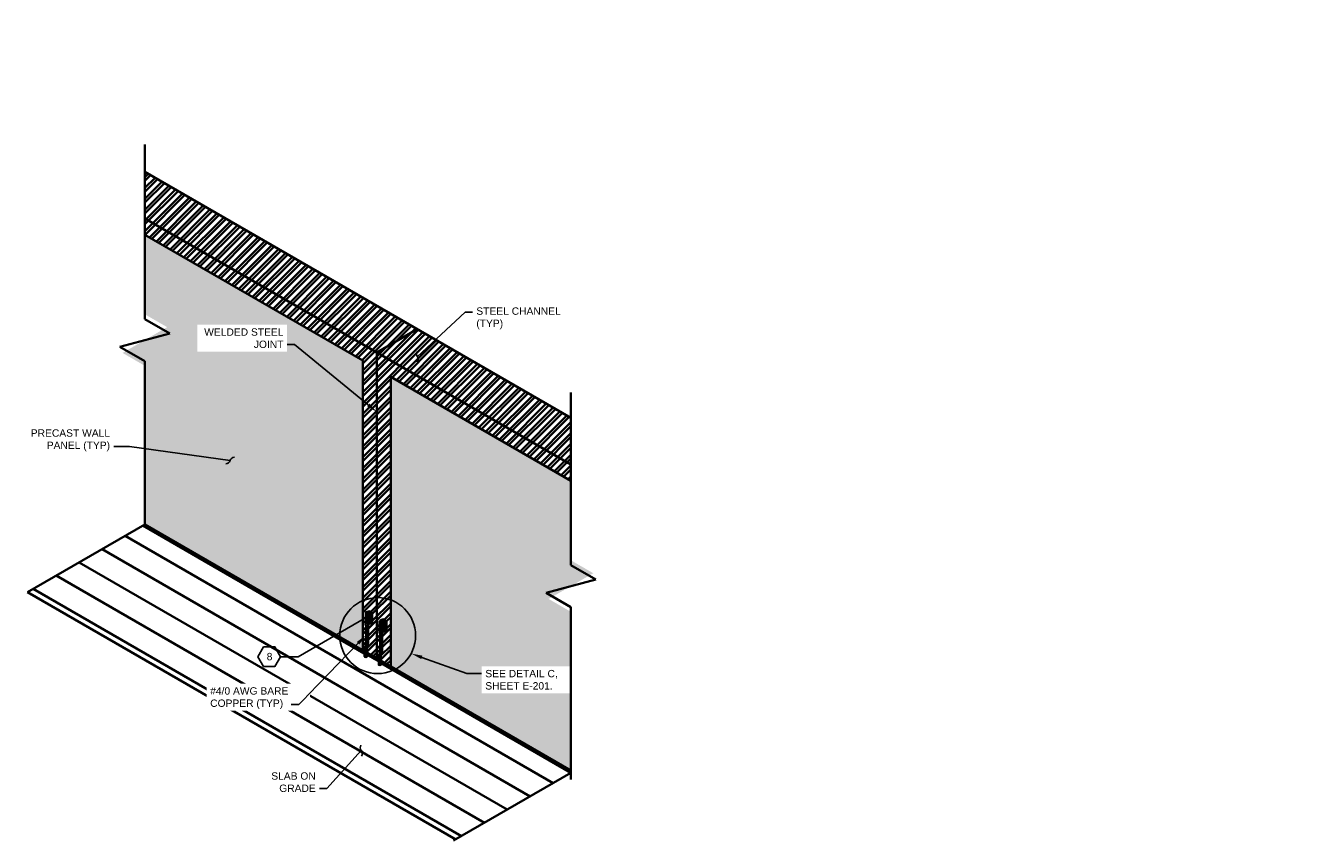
# Model space of a CAD drawing. Header units: inches. Extents: x 0 to 21849, y -2776 to 20143.
# Tile 14 of 47: x 1522 to 3594, y 1050 to 2382. Entities that reach past the tile are written whole.
import ezdxf
from ezdxf import colors
from ezdxf.entities.mleader import LeaderData, LeaderLine
from ezdxf.math import Vec2, Vec3

# ---------------------------------------------------------------- set-up
doc = ezdxf.new("R2010")
doc.units = ezdxf.units.IN
doc.header["$MEASUREMENT"] = 0
doc.linetypes.add('DASHED2', pattern=[0.375, 0.25, -0.125])
for name, color, linetype, lineweight in [('E-ANNO-TEXT', 7, 'Continuous', 25), ('E-DETL-GRPH', 7, 'Continuous', 35), ('E-ISO-LPS', 7, 'DASHED2', 30)]:
    doc.layers.add(name, color=color, linetype=linetype, lineweight=lineweight)
doc.styles.get("Standard").update_dxf_attribs({"font": 'arial.ttf'})
doc.dimstyles.new('Annotative', dxfattribs={"dimscale": 0, "dimtxt": 0.18, "dimasz": 0.18, "dimexe": 0.18, "dimexo": 0.0625, "dimgap": 0.09, "dimtad": 0, "dimtih": 1, "dimtoh": 1, "dimdec": 4, "dimzin": 0, "dimdsep": 46, "dimtxsty": 'Standard', "dimcen": 0.09, "dimadec": 0, "dimazin": 0, "dimtfac": 1, "dimtdec": 4, "dimtofl": 0, "dimtmove": 0, "dimatfit": 3, "dimfxl": 1, "dimtolj": 1, "dimtzin": 0, "dimarcsym": 0})
pattern_1 = [(0, (-955.9377, -3196.91905), (0.6875, 0.6875), [0.6875, -0.6875]), (90, (-955.2502, -3196.91905), (-0.6875, 0.6875), [0.6875, -0.6875])]

# ---------------------------------------------------------------- blocks, each defined once
blk = doc.blocks.new('_Integral')
at = {"color": 0, "linetype": 'ByBlock', "lineweight": -2}
for centre, start, end in [((0.44, -0.09), 102, 168), ((-0.44, 0.09), 282, 348)]:
    blk.add_arc(centre, 0.454, start, end, dxfattribs=at)

msp = doc.modelspace()

# ---------------------------------------------------------------- hatches: boundary and pattern name
at = {"layer": 'E-ANNO-TEXT'}
h = msp.add_hatch(color=0, dxfattribs=at)
h.dxf.hatch_style = 1
edge = h.paths.add_edge_path()
edge.add_ellipse((2083.2, 1422.6), major_axis=(-6.23, -0.37), ratio=0.397311, start_angle=360, end_angle=453.7748, ccw=False)
edge.add_line((2077, 1422.2), (2077, 1406.6))
edge.add_ellipse((2083.2, 1406.8), major_axis=(-6.23, -0.37), ratio=0.397311, start_angle=292.3688, end_angle=356.7376, ccw=False)
edge.add_line((2080.7, 1409), (2080.6, 1408.9))
edge.add_line((2080.6, 1408.9), (2083.8, 1410.1))
edge.add_line((2083.8, 1410.1), (2083.8, 1420.1))
edge = h.paths.add_edge_path()
edge.add_line((2085.8, 1408.4), (2083.8, 1410.1))
edge.add_line((2083.8, 1410.1), (2080.6, 1408.9))
edge.add_line((2080.6, 1408.9), (2080.7, 1409))
edge.add_ellipse((2083.2, 1406.8), major_axis=(-6.23, -0.37), ratio=0.397311, start_angle=292.3688, end_angle=356.7376)
edge.add_ellipse((2083.2, 1406.8), major_axis=(-6.23, -0.37), ratio=0.397311, start_angle=356.7376, end_angle=472.3688)
edge.add_line((2085.7, 1404.7), (2085.8, 1404.6))
edge.add_line((2085.8, 1404.6), (2085.8, 1408.4))
h.paths.add_polyline_path([(2085.8, 1408.4), (2085.8, 1404.6), (2088.9, 1405.8)])
h.paths.add_polyline_path([(2088.9, 1421.6), (2085.8, 1420.4), (2085.8, 1408.4), (2088.9, 1405.8)])
h.paths.add_polyline_path([(2083.8, 1425.9), (2080.6, 1424.7), (2085.8, 1420.4), (2088.9, 1421.6)])
h = msp.add_hatch(color=0, dxfattribs=at)
h.dxf.hatch_style = 1
edge = h.paths.add_edge_path()
edge.add_ellipse((2083.2, 1422.6), major_axis=(-6.23, -0.37), ratio=0.397311, start_angle=292.7892, end_angle=360)
edge.add_ellipse((2083.2, 1422.6), major_axis=(-6.23, -0.37), ratio=0.397311, start_angle=360, end_angle=453.7748)
edge.add_line((2083.8, 1420.1), (2083.8, 1410.1))
edge.add_line((2083.8, 1410.1), (2085.8, 1408.4))
edge.add_line((2085.8, 1408.4), (2085.8, 1420.4))
edge.add_line((2085.8, 1420.4), (2080.6, 1424.7))
h = msp.add_hatch(color=0, dxfattribs=at)
h.dxf.hatch_style = 1
edge = h.paths.add_edge_path()
edge.add_ellipse((2106.1, 1409.4), major_axis=(-6.23, -0.37), ratio=0.397311, start_angle=360, end_angle=453.7748, ccw=False)
edge.add_line((2099.8, 1409), (2099.8, 1393.4))
edge.add_ellipse((2106.1, 1393.6), major_axis=(-6.23, -0.37), ratio=0.397311, start_angle=292.3688, end_angle=356.7376, ccw=False)
edge.add_line((2103.6, 1395.7), (2103.5, 1395.7))
edge.add_line((2103.5, 1395.7), (2106.7, 1396.9))
edge.add_line((2106.7, 1396.9), (2106.6, 1406.9))
edge = h.paths.add_edge_path()
edge.add_line((2108.7, 1395.2), (2106.7, 1396.9))
edge.add_line((2106.7, 1396.9), (2103.5, 1395.7))
edge.add_line((2103.5, 1395.7), (2103.6, 1395.7))
edge.add_ellipse((2106.1, 1393.6), major_axis=(-6.23, -0.37), ratio=0.397311, start_angle=292.3688, end_angle=356.7376)
edge.add_ellipse((2106.1, 1393.6), major_axis=(-6.23, -0.37), ratio=0.397311, start_angle=356.7376, end_angle=472.3688)
edge.add_line((2108.6, 1391.4), (2108.7, 1391.4))
edge.add_line((2108.7, 1391.4), (2108.7, 1395.2))
h.paths.add_polyline_path([(2108.7, 1395.2), (2108.7, 1391.4), (2111.8, 1392.6)])
h.paths.add_polyline_path([(2111.8, 1408.4), (2108.7, 1407.2), (2108.7, 1395.2), (2111.8, 1392.6)])
h.paths.add_polyline_path([(2106.7, 1412.7), (2103.5, 1411.5), (2108.7, 1407.2), (2111.8, 1408.4)])
h = msp.add_hatch(color=0, dxfattribs=at)
h.dxf.hatch_style = 1
edge = h.paths.add_edge_path()
edge.add_ellipse((2106.1, 1409.4), major_axis=(-6.23, -0.37), ratio=0.397311, start_angle=292.7892, end_angle=360)
edge.add_ellipse((2106.1, 1409.4), major_axis=(-6.23, -0.37), ratio=0.397311, start_angle=360, end_angle=453.7748)
edge.add_line((2106.6, 1406.9), (2106.7, 1396.9))
edge.add_line((2106.7, 1396.9), (2108.7, 1395.2))
edge.add_line((2108.7, 1395.2), (2108.7, 1407.2))
edge.add_line((2108.7, 1407.2), (2103.5, 1411.5))
h = msp.add_hatch(dxfattribs=at)
h.set_pattern_fill('ANSI31', color=0, scale=7)
h.set_pattern_definition([(45, (-955.9377, -3196.91905), (-0.61871843, 0.61871843), [])])
edge = h.paths.add_edge_path()
edge.add_line((2082.1, 1401.9), (2081.3, 1401.6))
edge.add_line((2081.3, 1401.6), (2081.3, 1401.6))
edge.add_ellipse((2080.1, 1402.7), major_axis=(-3.12, -0.19), ratio=0.397311, start_angle=396.7942, end_angle=472.3688, ccw=False)
edge.add_line((2077.6, 1401.8), (2077.6, 1370.5))
edge.add_spline(control_points=[(2077.6, 1370.5), (2077.5, 1368.3), (2074.8, 1366.9), (2075.3, 1364.5)], knot_values=[0, 0, 0, 0, 6.40769, 6.40769, 6.40769, 6.40769], degree=3, periodic=0)
edge.add_line((2075.3, 1364.5), (2075.3, 1350.9))
edge.add_ellipse((2077.6, 1350.9), major_axis=(-2.26, 0), ratio=0.522678, start_angle=180.0128, end_angle=360, ccw=False)
edge.add_line((2079.8, 1351), (2079.8, 1364.5))
edge.add_spline(control_points=[(2079.8, 1364.5), (2079.8, 1367.6), (2082.3, 1368.5), (2082.1, 1373.6)], knot_values=[0, 0, 0, 0, 9.356195, 9.356195, 9.356195, 9.356195], degree=3, periodic=0)
edge.add_line((2082.1, 1373.6), (2082.1, 1401.9))
h = msp.add_hatch(color=0, dxfattribs=at)
h.dxf.hatch_style = 1
edge = h.paths.add_edge_path()
edge.add_line((2080.3, 1408.3), (2078.8, 1407.7))
edge.add_line((2078.8, 1407.7), (2078.8, 1407.7))
edge.add_ellipse((2080.1, 1406.6), major_axis=(-3.12, -0.19), ratio=0.397311, start_angle=292.3688, end_angle=360)
edge.add_ellipse((2080.1, 1406.6), major_axis=(-3.12, -0.19), ratio=0.397311, start_angle=360, end_angle=472.3688)
edge.add_line((2081.3, 1405.5), (2082.9, 1406.1))
edge.add_line((2082.9, 1406.1), (2080.3, 1408.3))
edge = h.paths.add_edge_path()
edge.add_line((2080.3, 1404.3), (2078.8, 1403.7))
edge.add_line((2078.8, 1403.7), (2078.8, 1403.8))
edge.add_ellipse((2080.1, 1402.7), major_axis=(-3.12, -0.19), ratio=0.397311, start_angle=292.3688, end_angle=356.4275)
edge.add_ellipse((2080.1, 1402.7), major_axis=(-3.12, -0.19), ratio=0.397311, start_angle=356.4275, end_angle=472.3688)
edge.add_line((2081.3, 1401.6), (2081.3, 1401.6))
edge.add_line((2081.3, 1401.6), (2082.9, 1402.2))
edge.add_line((2082.9, 1402.2), (2080.3, 1404.3))
edge = h.paths.add_edge_path()
edge.add_line((2082.9, 1406.1), (2081.3, 1405.5))
edge.add_ellipse((2080.1, 1406.6), major_axis=(-3.12, -0.19), ratio=0.397311, start_angle=360, end_angle=472.3688, ccw=False)
edge.add_line((2077, 1406.4), (2076.9, 1402.6))
edge.add_ellipse((2080.1, 1402.7), major_axis=(-3.12, -0.19), ratio=0.397311, start_angle=292.3688, end_angle=356.4275, ccw=False)
edge.add_line((2078.8, 1403.8), (2078.8, 1403.7))
edge.add_line((2078.8, 1403.7), (2080.3, 1404.3))
edge.add_line((2080.3, 1404.3), (2082.9, 1402.2))
edge.add_line((2082.9, 1402.2), (2082.9, 1406.1))
h = msp.add_hatch(dxfattribs=at)
h.set_pattern_fill('ANSI31', color=0, scale=7)
h.set_pattern_definition([(45, (-933.0583, -3210.1285), (-0.61871843, 0.61871843), [])])
edge = h.paths.add_edge_path()
edge.add_line((2105, 1388.7), (2104.2, 1388.4))
edge.add_line((2104.2, 1388.4), (2104.2, 1388.4))
edge.add_ellipse((2102.9, 1389.5), major_axis=(-3.12, -0.19), ratio=0.397311, start_angle=396.7942, end_angle=472.3688, ccw=False)
edge.add_line((2100.5, 1388.6), (2100.5, 1357.3))
edge.add_spline(control_points=[(2100.5, 1357.3), (2100.4, 1355.1), (2097.6, 1353.7), (2098.2, 1351.3)], knot_values=[0, 0, 0, 0, 6.40769, 6.40769, 6.40769, 6.40769], degree=3, periodic=0)
edge.add_line((2098.2, 1351.3), (2098.2, 1337.7))
edge.add_ellipse((2100.4, 1337.7), major_axis=(-2.26, 0), ratio=0.522678, start_angle=180.0128, end_angle=360, ccw=False)
edge.add_line((2102.7, 1337.8), (2102.7, 1351.3))
edge.add_spline(control_points=[(2102.7, 1351.3), (2102.7, 1354.4), (2105.2, 1355.3), (2105, 1360.3)], knot_values=[0, 0, 0, 0, 9.356195, 9.356195, 9.356195, 9.356195], degree=3, periodic=0)
edge.add_line((2105, 1360.3), (2105, 1388.7))
h = msp.add_hatch(color=0, dxfattribs=at)
h.dxf.hatch_style = 1
edge = h.paths.add_edge_path()
edge.add_line((2103.2, 1395.1), (2101.7, 1394.5))
edge.add_line((2101.7, 1394.5), (2101.7, 1394.5))
edge.add_ellipse((2103, 1393.4), major_axis=(-3.12, -0.19), ratio=0.397311, start_angle=292.3688, end_angle=360)
edge.add_ellipse((2103, 1393.4), major_axis=(-3.12, -0.19), ratio=0.397311, start_angle=360, end_angle=472.3688)
edge.add_line((2104.2, 1392.3), (2105.8, 1392.9))
edge.add_line((2105.8, 1392.9), (2103.2, 1395.1))
edge = h.paths.add_edge_path()
edge.add_line((2103.2, 1391.1), (2101.7, 1390.5))
edge.add_line((2101.7, 1390.5), (2101.7, 1390.5))
edge.add_ellipse((2102.9, 1389.5), major_axis=(-3.12, -0.19), ratio=0.397311, start_angle=292.3688, end_angle=356.4275)
edge.add_ellipse((2102.9, 1389.5), major_axis=(-3.12, -0.19), ratio=0.397311, start_angle=356.4275, end_angle=472.3688)
edge.add_line((2104.2, 1388.4), (2104.2, 1388.4))
edge.add_line((2104.2, 1388.4), (2105.8, 1389))
edge.add_line((2105.8, 1389), (2103.2, 1391.1))
edge = h.paths.add_edge_path()
edge.add_line((2105.8, 1392.9), (2104.2, 1392.3))
edge.add_ellipse((2103, 1393.4), major_axis=(-3.12, -0.19), ratio=0.397311, start_angle=360, end_angle=472.3688, ccw=False)
edge.add_line((2099.8, 1393.2), (2099.8, 1389.4))
edge.add_ellipse((2102.9, 1389.5), major_axis=(-3.12, -0.19), ratio=0.397311, start_angle=292.3688, end_angle=356.4275, ccw=False)
edge.add_line((2101.7, 1390.5), (2101.7, 1390.5))
edge.add_line((2101.7, 1390.5), (2103.2, 1391.1))
edge.add_line((2103.2, 1391.1), (2105.8, 1389))
edge.add_line((2105.8, 1389), (2105.8, 1392.9))
h = msp.add_hatch(dxfattribs=at)
h.set_pattern_fill('ANSI31', color=9, scale=1.5)
h.set_pattern_definition([(45, (-955.93773, -3196.91905), (-0.1325825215, 0.1325825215), [])])
edge = h.paths.add_edge_path()
edge.add_ellipse((2077.6, 1350.9), major_axis=(-2.26, 0), ratio=0.522678, start_angle=180.0128, end_angle=360)
edge.add_ellipse((2077.6, 1350.9), major_axis=(-2.26, 0), ratio=0.522678, start_angle=0, end_angle=180)
edge.add_line((2079.8, 1350.9), (2079.8, 1350.9))
edge = h.paths.add_edge_path()
edge.add_ellipse((2100.4, 1337.7), major_axis=(-2.26, 0), ratio=0.522678, start_angle=180.0128, end_angle=360)
edge.add_ellipse((2100.4, 1337.7), major_axis=(-2.26, 0), ratio=0.522678, start_angle=0, end_angle=180)
edge.add_line((2102.7, 1337.7), (2102.7, 1337.7))
h = msp.add_hatch(dxfattribs=at)
h.set_pattern_fill('ZIGZAG', color=9, scale=5.5)
h.set_pattern_definition(pattern_1)
h.paths.add_polyline_path([(2079.8, 1357.3), (2079.8, 1353.3), (2098.2, 1342.7), (2098.2, 1346.7)])
h = msp.add_hatch(dxfattribs=at)
h.set_pattern_fill('ZIGZAG', color=9, scale=5.5)
h.set_pattern_definition(pattern_1)
h.paths.add_polyline_path([(2102.7, 1344.1), (2102.7, 1340.1), (2118.5, 1331), (2118.5, 1335)])
h = msp.add_hatch(dxfattribs=at)
h.set_pattern_fill('ZIGZAG', color=9, scale=5.5)
h.set_pattern_definition(pattern_1)
h.paths.add_polyline_path([(2210.3, 1278), (2210.3, 1282), (2118.5, 1335), (2118.5, 1331)])
at = {"layer": 'E-DETL-GRPH'}
h = msp.add_hatch(dxfattribs=at)
h.set_pattern_fill('AR-CONC', color=9, scale=20, angle=166)
h.set_pattern_definition([(216, (1194.01, 681.23), (-136.1547, 46.8818), [15, -165]), (161, (1194.01, 681.23), (-9.4684, -152.6832), [12, -132]), (266.4514, (1182.66, 685.14), (-145.623, -105.8013), [12.748, -140.2284]), (212.1842, (1184.33, 642.42), (-199.0994, 83.7583), [22.5, -247.5]), (262.6356, (1167.74, 649.4), (-228.512, -143.8136), [19.122, -210.343]), (157.1842, (1184.33, 642.42), (-228.512, -143.8136), [18, -198]), (187, (1167.35, 656.96), (-96.3548, 107.0129), [15, -165]), (132, (1167.35, 656.96), (-82.3035, -128.9493), [12, -132]), (237.4514, (1159.32, 665.88), (-178.6583, -21.9365), [12.748, -140.2284]), (203.5, (1194.01, 681.23), (-18.4666, -64.01275), [0, -130.4, 0, -134, 0, -132.5]), (173.5, (1194.01, 681.23), (-70.1344, -63.81074), [0, -76.4, 0, -127.4, 0, -50.5]), (133.5, (1237.286, 670.44), (-102.50182, 30.20565), [0, -50, 0, -156, 0, -207]), (123.5, (1256.69, 665.6), (-118.0161, 8.7908), [0, -65, 0, -103.6, 0, -147])])
h.paths.add_polyline_path([(1716.9, 2039.7), (1716.9, 1909.9), (1753.3, 1888.9), (1680.5, 1846.8), (1716.9, 1825.8), (1716.9, 1566.9), (2072.7, 1361.5), (2072.7, 1834.3)])
h.paths.add_polyline_path([(2412.7, 1508.1), (2412.7, 1638), (2118.5, 1807.9), (2118.5, 1335), (2412.7, 1165.1), (2412.7, 1424), (2376.3, 1445.1), (2449.2, 1487.1)])
h.paths.add_polyline_path([(7731, 5182.5), (7776.6, 5156.2), (7776.6, 4878), (8102.6, 4689.7), (8102.6, 5162.5), (7776.6, 5350.8), (7776.6, 5261.4), (7822.1, 5235.1)])
h.paths.add_polyline_path([(8148.4, 5136.1), (8148.4, 4663.3), (8408.9, 4512.9), (8408.9, 4791.1), (8363.3, 4817.4), (8454.4, 4870), (8408.9, 4896.3), (8408.9, 4985.7)])
h = msp.add_hatch(dxfattribs=at)
h.set_pattern_fill('STEEL', color=9, scale=100)
h.set_pattern_definition([(45, (-955.938, -3196.919), (-8.838835, 8.838835), []), (45, (-955.938, -3190.669), (-8.838835, 8.838835), [])])
edge = h.paths.add_edge_path()
edge.add_spline(control_points=[(2075.3, 1364.5), (2074.8, 1366.9), (2077.5, 1368.3), (2077.6, 1370.5)], knot_values=[0, 0, 0, 0, 6.40769, 6.40769, 6.40769, 6.40769], degree=3, periodic=0)
edge.add_line((2077.6, 1370.5), (2077.6, 1401.8))
edge.add_ellipse((2080.1, 1402.7), major_axis=(-3.12, -0.19), ratio=0.397311, start_angle=0, end_angle=36.7942, ccw=False)
edge.add_line((2076.9, 1402.2), (2077, 1406.4))
edge.add_ellipse((2083.2, 1406.8), major_axis=(-6.23, -0.37), ratio=0.397311, start_angle=0, end_angle=0.5141, ccw=False)
edge.add_ellipse((2080.1, 1406.6), major_axis=(-3.12, -0.19), ratio=0.397311, start_angle=292.3688, end_angle=357.3003)
edge.add_line((2077, 1406.5), (2077, 1422.7))
edge.add_ellipse((2083.2, 1422.6), major_axis=(-6.23, -0.37), ratio=0.397311, start_angle=292.3688, end_angle=360, ccw=False)
edge.add_line((2080.5, 1424.7), (2083.8, 1425.9))
edge.add_line((2083.8, 1425.9), (2088.9, 1421.6))
edge.add_line((2088.9, 1421.6), (2088.9, 1405.8))
edge.add_line((2088.9, 1405.8), (2085.8, 1404.6))
edge.add_line((2085.8, 1404.6), (2085.7, 1404.7))
edge.add_ellipse((2083.2, 1406.8), major_axis=(-6.23, -0.37), ratio=0.397311, start_angle=85.9883, end_angle=112.3688, ccw=False)
edge.add_line((2082.9, 1404.3), (2082.9, 1402.2))
edge.add_line((2082.9, 1402.2), (2082.1, 1401.9))
edge.add_line((2082.1, 1401.9), (2082.1, 1373.6))
edge.add_spline(control_points=[(2082.1, 1373.6), (2082.3, 1368.5), (2079.8, 1367.6), (2079.8, 1364.5)], knot_values=[0, 0, 0, 0, 9.356195, 9.356195, 9.356195, 9.356195], degree=3, periodic=0)
edge.add_line((2079.8, 1364.5), (2079.8, 1357.3))
edge.add_line((2079.8, 1357.3), (2095.6, 1348.2))
edge.add_line((2095.6, 1348.2), (2095.6, 1847.5))
edge.add_line((2095.6, 1847.5), (2072.7, 1860.7))
edge.add_line((2072.7, 1860.7), (2072.7, 1361.5))
edge.add_line((2072.7, 1361.5), (2075.3, 1360))
edge.add_line((2075.3, 1360), (2075.3, 1364.5))
edge = h.paths.add_edge_path()
edge.add_spline(control_points=[(2098.2, 1351.3), (2097.6, 1353.7), (2100.4, 1355.1), (2100.5, 1357.3)], knot_values=[0, 0, 0, 0, 6.40769, 6.40769, 6.40769, 6.40769], degree=3, periodic=0)
edge.add_line((2100.5, 1357.3), (2100.5, 1388.6))
edge.add_ellipse((2102.9, 1389.5), major_axis=(-3.12, -0.19), ratio=0.397311, start_angle=0, end_angle=36.7942, ccw=False)
edge.add_line((2099.8, 1389), (2099.8, 1393.2))
edge.add_ellipse((2106.1, 1393.6), major_axis=(-6.23, -0.37), ratio=0.397311, start_angle=0, end_angle=0.5141, ccw=False)
edge.add_ellipse((2103, 1393.4), major_axis=(-3.12, -0.19), ratio=0.397311, start_angle=292.3688, end_angle=357.3003)
edge.add_line((2099.8, 1393.3), (2099.8, 1409.5))
edge.add_ellipse((2106.1, 1409.4), major_axis=(-6.23, -0.37), ratio=0.397311, start_angle=292.3688, end_angle=360, ccw=False)
edge.add_line((2103.4, 1411.5), (2106.7, 1412.7))
edge.add_line((2106.7, 1412.7), (2111.8, 1408.4))
edge.add_line((2111.8, 1408.4), (2111.8, 1392.6))
edge.add_line((2111.8, 1392.6), (2108.7, 1391.4))
edge.add_line((2108.7, 1391.4), (2108.6, 1391.4))
edge.add_ellipse((2106.1, 1393.6), major_axis=(-6.23, -0.37), ratio=0.397311, start_angle=85.9883, end_angle=112.3688, ccw=False)
edge.add_line((2105.8, 1391.1), (2105.8, 1389))
edge.add_line((2105.8, 1389), (2105, 1388.7))
edge.add_line((2105, 1388.7), (2105, 1360.3))
edge.add_spline(control_points=[(2105, 1360.3), (2105.2, 1355.3), (2102.7, 1354.4), (2102.7, 1351.3)], knot_values=[0, 0, 0, 0, 9.356195, 9.356195, 9.356195, 9.356195], degree=3, periodic=0)
edge.add_line((2102.7, 1351.3), (2102.7, 1344.1))
edge.add_line((2102.7, 1344.1), (2118.5, 1335))
edge.add_line((2118.5, 1335), (2118.5, 1834.3))
edge.add_line((2118.5, 1834.3), (2095.6, 1847.5))
edge.add_line((2095.6, 1847.5), (2095.6, 1348.2))
edge.add_line((2095.6, 1348.2), (2098.2, 1346.7))
edge.add_line((2098.2, 1346.7), (2098.2, 1351.3))
h.paths.add_polyline_path([(2161.7, 1885.7), (2138.8, 1898.9), (2072.7, 1860.7), (2095.6, 1847.5)])
h.paths.add_polyline_path([(2184.6, 1872.5), (2161.7, 1885.7), (2095.6, 1847.5), (2118.5, 1834.3)])
h.paths.add_polyline_path([(2184.6, 1872.5), (2118.5, 1834.3), (2412.7, 1664.4), (2412.7, 1740.7)])
h.paths.add_polyline_path([(2118.5, 1834.3), (2118.5, 1807.9), (2412.7, 1638), (2412.7, 1664.4)])
h.paths.add_polyline_path([(1716.8, 2066.2), (1716.9, 2039.7), (2072.7, 1834.3), (2072.7, 1860.7)])
h.paths.add_polyline_path([(1716.9, 2142.5), (1716.9, 2111.5), (1716.8, 2066.2), (2072.7, 1860.7), (2138.8, 1898.9)])
h = msp.add_hatch(dxfattribs=at)
h.set_pattern_fill('ANSI31', color=9, scale=300, angle=105)
h.set_pattern_definition([(150, (-1487.024, -84.9), (-18.75, -32.47595), [])])
edge = h.paths.add_edge_path()
edge.add_ellipse((2100.4, 1337.7), major_axis=(-2.26, 0), ratio=0.522678, start_angle=0, end_angle=180, ccw=False)
edge.add_line((2098.2, 1337.7), (2098.2, 1342.7))
edge.add_line((2098.2, 1342.7), (2079.8, 1353.3))
edge.add_line((2079.8, 1353.3), (2079.8, 1350.9))
edge.add_ellipse((2077.6, 1350.9), major_axis=(-2.26, 0), ratio=0.522678, start_angle=0, end_angle=180, ccw=False)
edge.add_line((2075.3, 1350.9), (2075.3, 1355.9))
edge.add_line((2075.3, 1355.9), (1713.4, 1564.8))
edge.add_line((1713.4, 1564.8), (1525.3, 1456.2))
edge.add_line((1525.3, 1456.2), (2224.6, 1052.5))
edge.add_line((2224.6, 1052.5), (2412.7, 1161.1))
edge.add_line((2412.7, 1161.1), (2102.7, 1340.1))
edge.add_line((2102.7, 1340.1), (2102.7, 1337.7))
h = msp.add_hatch(dxfattribs=at)
h.set_pattern_fill('ZIGZAG', color=9, scale=5.5)
h.set_pattern_definition(pattern_1)
h.paths.add_polyline_path([(1864.5, 1481.7), (1864.5, 1477.6), (2075.3, 1355.9), (2075.3, 1360)])
h.paths.add_polyline_path([(1716.9, 1566.9), (1713.4, 1564.8), (1864.5, 1477.6), (1864.5, 1481.7)])
h = msp.add_hatch(dxfattribs=at)
h.set_pattern_fill('ZIGZAG', color=9, scale=5.5)
h.set_pattern_definition(pattern_1)
h.paths.add_polyline_path([(2102.7, 1344.1), (2102.7, 1340.1), (2412.7, 1161.1), (2412.7, 1165.1)])
at = {"layer": 'E-ISO-LPS', "linetype": 'Continuous'}
h = msp.add_hatch(dxfattribs=at)
h.set_pattern_fill('AR-CONC', color=0, scale=6)
h.set_pattern_definition([(50, (0, 0), (43.0356, -3.76513), [4.5, -49.5]), (355, (0, 0), (-8.3251, 45.1315), [3.6, -39.6]), (100.4514, (3.586, -0.314), (34.71053, 41.3664), [3.8244, -42.0685]), (46.1842, (0, 12), (64.0345, -9.9312), [6.75, -74.25]), (96.6356, (5.336, 11.17), (56.0797, 58.4471), [5.7366, -63.1028]), (351.1842, (0, 12), (56.0797, 58.4471), [5.4, -59.4]), (21, (6, 9), (35.81442, -24.15713), [4.5, -49.5]), (326, (6, 9), (14.5989, 43.509), [3.6, -39.6]), (71.4514, (8.985, 6.987), (50.41334, 19.35187), [3.8244, -42.0685]), (37.5, (0, 0), (0.72959, 19.97363), [0, -39.12, 0, -40.2, 0, -39.75]), (7.5, (0, 0), (15.78417, 23.6647), [0, -22.92, 0, -38.22, 0, -15.15]), (327.5, (-13.38, 0), (32.02935, -1.35329), [0, -15, 0, -46.8, 0, -62.1]), (317.5, (-19.38, 0), (34.99117, 6.0063), [0, -19.5, 0, -31.08, 0, -44.1])])
h.paths.add_polyline_path([(2417.9, 2019.6), (2412.4, 2021.8), (2405.7, 2017.9), (2417.9, 2013)])
h.paths.add_polyline_path([(2412.4, 2021.8), (2405.7, 2024.5), (2405.7, 2017.9)])
h.paths.add_polyline_path([(2429.3, 2019.6), (2422.6, 2022.3), (2417.9, 2019.6), (2417.9, 2013)])
h.paths.add_polyline_path([(2429.3, 2026.2), (2422.6, 2022.3), (2429.3, 2019.6)])

# ---------------------------------------------------------------- linework, layer by layer
at = {"layer": 'E-ANNO-TEXT', "color": 0}
for p, q in [((2077, 1422.2), (2077, 1406.4)), ((2083.8, 1425.9), (2080.6, 1424.7)), ((2083.8, 1410.1), (2080.6, 1408.9)), ((2088.9, 1421.6), (2083.8, 1425.9)), ((2088.9, 1405.8), (2083.8, 1410.1)), ((2088.9, 1421.6), (2085.8, 1420.4)), ((2088.9, 1421.6), (2088.9, 1405.8)), ((2106.7, 1412.7), (2103.5, 1411.5)), ((2111.8, 1408.4), (2106.7, 1412.7)), ((2077, 1406.4), (2076.9, 1402.5)), ((2077.6, 1370.5), (2077.6, 1401.9)), ((2080.3, 1408.3), (2078.8, 1407.7)), ((2078.8, 1407.7), (2078.8, 1407.7)), ((2080.3, 1404.3), (2078.8, 1403.7)), ((2078.8, 1403.7), (2078.8, 1403.8)), ((2082.9, 1406.1), (2080.3, 1408.3)), ((2082.9, 1402.2), (2080.3, 1404.3)), ((2080.6, 1401.7), (2080.7, 1401.7)), ((2082.9, 1406.1), (2081.3, 1405.5)), ((2082.9, 1402.2), (2081.3, 1401.6)), ((2081.3, 1401.6), (2081.3, 1401.6)), ((2082.1, 1373.6), (2082.1, 1401.9)), ((2082.9, 1404.3), (2082.9, 1402.2)), ((2085.8, 1404.6), (2085.7, 1404.7)), ((2088.9, 1405.8), (2085.8, 1404.6)), ((2099.8, 1409), (2099.8, 1393.2)), ((2099.8, 1393.2), (2099.8, 1389.3)), ((2100.5, 1357.3), (2100.5, 1388.7)), ((2103.2, 1395.1), (2101.7, 1394.5)), ((2101.7, 1394.5), (2101.7, 1394.5)), ((2103.2, 1391.1), (2101.7, 1390.5)), ((2101.7, 1390.5), (2101.7, 1390.5)), ((2105.8, 1392.9), (2103.2, 1395.1)), ((2105.8, 1389), (2103.2, 1391.1)), ((2106.7, 1396.9), (2103.5, 1395.7)), ((2105.8, 1392.9), (2104.2, 1392.3)), ((2105.8, 1389), (2104.2, 1388.4)), ((2105, 1360.3), (2105, 1388.7)), ((2105.8, 1391.1), (2105.8, 1389)), ((2111.8, 1392.6), (2106.7, 1396.9)), ((2108.7, 1391.4), (2108.6, 1391.4)), ((2111.8, 1408.4), (2108.7, 1407.2)), ((2111.8, 1392.6), (2108.7, 1391.4)), ((2111.8, 1408.4), (2111.8, 1392.6)), ((2103.5, 1388.5), (2103.6, 1388.5)), ((2104.2, 1388.4), (2104.2, 1388.4)), ((2075.3, 1350.9), (2075.3, 1364.5)), ((2079.8, 1350.9), (2079.8, 1364.5)), ((2098.2, 1337.7), (2098.2, 1351.3)), ((2102.7, 1337.7), (2102.7, 1351.3))]:
    msp.add_line(p, q, dxfattribs=at)
at = {"layer": 'E-ANNO-TEXT', "color": 9}
msp.add_line((2098.2, 1342.7), (2079.8, 1353.3), dxfattribs=at)
at = {"layer": 'E-ANNO-TEXT', "color": 0}
for centre, major_axis, start_param in [((2083.2, 1422.6), (-6.23, -0.37), 5.102798), ((2106.1, 1409.4), (-6.23, -0.37), 5.102798), ((2080.1, 1406.6), (-3.12, -0.19), 5.102798), ((2080.1, 1402.7), (-3.12, -0.19), 6.283185), ((2083.2, 1406.8), (-6.23, -0.37), 6.283185), ((2103, 1393.4), (-3.12, -0.19), 5.102798), ((2106.1, 1393.6), (-6.23, -0.37), 6.283185), ((2102.9, 1389.5), (-3.12, -0.19), 6.283185)]:
    msp.add_ellipse(centre, major_axis=major_axis, ratio=0.397311, start_param=start_param, end_param=8.244391, dxfattribs=at)
for centre in [(2077.6, 1350.9), (2100.4, 1337.7)]:
    msp.add_ellipse(centre, major_axis=(-2.26, 0), ratio=0.522678, dxfattribs=at)
for points in [[(2077.6, 1370.5), (2077.5, 1368.3), (2074.8, 1366.9), (2075.3, 1364.5)], [(2082.1, 1373.6), (2082.3, 1368.5), (2079.8, 1367.6), (2079.8, 1364.5)], [(2100.5, 1357.3), (2100.4, 1355.1), (2097.6, 1353.7), (2098.2, 1351.3)], [(2105, 1360.3), (2105.2, 1355.3), (2102.7, 1354.4), (2102.7, 1351.3)]]:
    msp.add_open_spline(points, degree=3, dxfattribs=at)
at = {"layer": 'E-DETL-GRPH', "color": 9}
for p, q in [((1716.9, 2083), (1716.9, 2187.2)), ((1716.9, 1902.2), (1716.9, 2187.2)), ((2412.7, 1740.7), (1716.9, 2142.5)), ((2412.7, 1664.4), (1716.8, 2066.2)), ((2072.7, 1834.3), (1716.9, 2039.7)), ((1716.9, 1902.2), (1757.5, 1878.7)), ((1757.5, 1878.7), (1676.3, 1856.9)), ((2095.6, 1847.5), (2161.7, 1885.7)), ((1676.3, 1856.9), (1716.9, 1833.5)), ((2095.6, 1348.2), (2095.6, 1847.5)), ((1716.9, 1566.9), (1716.9, 1833.5)), ((2072.7, 1361.5), (2072.7, 1834.3)), ((2118.5, 1335), (2118.5, 1807.9)), ((2412.7, 1638), (2118.5, 1807.9)), ((2412.7, 1500.4), (2412.7, 1782.1)), ((1525.3, 1456.2), (1716.9, 1566.9)), ((2075.3, 1355.9), (1713.4, 1564.8)), ((2075.3, 1360), (1716.9, 1566.9)), ((2412.7, 1500.4), (2453.4, 1477)), ((2453.4, 1477), (2372.1, 1455.2)), ((2224.6, 1052.5), (1525.3, 1456.2)), ((2372.1, 1455.2), (2412.7, 1431.7)), ((2412.7, 1194.2), (2412.7, 1431.7)), ((2412.7, 1165.1), (2079.8, 1357.3)), ((2412.7, 1161.1), (2102.7, 1340.1)), ((2221.2, 1050.5), (2412.7, 1161.1))]:
    msp.add_line(p, q, dxfattribs=at)

# ---------------------------------------------------------------- next in the draw order: leaders
at = {"layer": 'E-ANNO-TEXT', "color": 0}
ml = msp.add_multileader_mtext('Standard', dxfattribs=at)
ml.set_content('STEEL CHANNEL (TYP)')
ml.set_leader_properties()
ml.set_arrow_properties(name='INTEGRAL')
ml.build(insert=Vec2(0, 0))
ml.multileader.update_dxf_attribs({"text_right_attachment_type": 3, "dogleg_length": 12, "arrow_head_size": 18})
ctx = ml.context
ctx.base_point, ctx.char_height, ctx.arrow_head_size, ctx.landing_gap_size, ctx.plane_origin = Vec3(2252.2, 1913.4), 12, 18, 6, Vec3(1592.7, 2161.9)
ctx.right_attachment = 3
notes = []
notes.append((ctx, [(0, (1, 1, 0), (2240.2, 1913.4), (1, 0), 12, [(0, [(2161.8, 1840.5)], 0, [])])]))
ctx.mtext.insert, ctx.mtext.width, ctx.mtext.defined_height, ctx.mtext.flow_direction = Vec3(2258.2, 1921.1), 150.882, 28, 5
ctx.mtext.has_bg_fill, ctx.mtext.bg_color, ctx.mtext.bg_scale_factor, ctx.mtext.bg_transparency, ctx.mtext.use_window_bg_color = 1, -1027028792, 1.5, 0, 1
ml = msp.add_multileader_mtext('Standard', dxfattribs=at)
ml.set_content('WELDED STEEL JOINT')
ml.set_leader_properties()
ml.build(insert=Vec2(0, 0))
ml.multileader.update_dxf_attribs({"text_right_attachment_type": 3, "dogleg_length": 12, "arrow_head_size": 18})
ctx = ml.context
ctx.base_point, ctx.char_height, ctx.arrow_head_size, ctx.landing_gap_size, ctx.plane_origin = Vec3(1808.7, 1880.8), 12, 18, 6, Vec3(1140.8, 2087.2)
ctx.right_attachment, ctx.text_align_type = 3, 2
notes.append((ctx, [(1, (1, 1, 0), (1961.3, 1860.4), (-1, 0), 12, [(1, [(2095.6, 1750.5)], 0, [])])]))
ctx.mtext.insert, ctx.mtext.width, ctx.mtext.defined_height, ctx.mtext.alignment, ctx.mtext.flow_direction = Vec3(1943.3, 1886.9), 134.462, 28, 3, 5
ctx.mtext.has_bg_fill, ctx.mtext.bg_color, ctx.mtext.bg_scale_factor, ctx.mtext.bg_transparency, ctx.mtext.use_window_bg_color = 1, -1027028792, 1.5, 0, 1
ml = msp.add_multileader_mtext('Standard', dxfattribs=at)
ml.set_content('PRECAST WALL PANEL (TYP)')
ml.set_leader_properties()
ml.set_arrow_properties(name='INTEGRAL')
ml.build(insert=Vec2(0, 0))
ml.multileader.update_dxf_attribs({"text_right_attachment_type": 3, "dogleg_length": 12, "arrow_head_size": 18})
ctx = ml.context
ctx.base_point, ctx.char_height, ctx.arrow_head_size, ctx.landing_gap_size, ctx.plane_origin = Vec3(1526.5, 1714.2), 12, 18, 6, Vec3(871.2, 1986)
ctx.right_attachment, ctx.text_align_type = 3, 2
notes.append((ctx, [(1, (1, 1, 0), (1691.7, 1693.8), (-1, 0), 25.5, [(0, [(1856, 1671)], 0, [])])]))
ctx.mtext.insert, ctx.mtext.width, ctx.mtext.defined_height, ctx.mtext.alignment, ctx.mtext.flow_direction = Vec3(1660.1, 1722), 138.291, 39.3, 3, 5
ctx.mtext.has_bg_fill, ctx.mtext.bg_color, ctx.mtext.bg_scale_factor, ctx.mtext.bg_transparency, ctx.mtext.use_window_bg_color = 1, -1027028792, 1.5, 0, 1
ml = msp.add_multileader_mtext('Standard', dxfattribs=at)
ml.set_content('#4/0 AWG BARE COPPER (TYP)')
ml.set_leader_properties()
ml.build(insert=Vec2(0, 0))
ml.multileader.update_dxf_attribs({"text_right_attachment_type": 3, "dogleg_length": 12, "arrow_head_size": 18})
ctx = ml.context
ctx.base_point, ctx.char_height, ctx.arrow_head_size, ctx.landing_gap_size, ctx.plane_origin = Vec3(1817.6, 1293.1), 12, 18, 6, Vec3(1232.8, 1493)
ctx.right_attachment = 3
notes.append((ctx, [(1, (1, 1, 0), (1968.1, 1272.7), (-1, 0), 12, [(0, [(2077.6, 1385.7)], 0, [])])]))
ctx.mtext.insert, ctx.mtext.width, ctx.mtext.defined_height, ctx.mtext.flow_direction = Vec3(1823.6, 1300.9), 157.011, 28, 5
ctx.mtext.has_bg_fill, ctx.mtext.bg_color, ctx.mtext.bg_scale_factor, ctx.mtext.bg_transparency, ctx.mtext.use_window_bg_color = 1, -1027028792, 1.5, 0, 1
ml = msp.add_multileader_mtext('Standard', dxfattribs=at)
ml.set_content('SLAB ON GRADE')
ml.set_leader_properties()
ml.set_arrow_properties(name='INTEGRAL')
ml.build(insert=Vec2(0, 0))
ml.multileader.update_dxf_attribs({"text_right_attachment_type": 3, "dogleg_length": 12, "arrow_head_size": 18})
ctx = ml.context
ctx.base_point, ctx.char_height, ctx.arrow_head_size, ctx.landing_gap_size, ctx.plane_origin = Vec3(1919.4, 1155.9), 12, 18, 6, Vec3(1094.7, 1383.8)
ctx.right_attachment, ctx.text_align_type = 3, 2
notes.append((ctx, [(1, (1, 1, 0), (2014, 1135.5), (-1, 0), 12, [(0, [(2070.4, 1197.5)], 0, [])])]))
ctx.mtext.insert, ctx.mtext.width, ctx.mtext.defined_height, ctx.mtext.alignment, ctx.mtext.flow_direction = Vec3(1996, 1162), 88.577, 28, 3, 5
ctx.mtext.has_bg_fill, ctx.mtext.bg_color, ctx.mtext.bg_scale_factor, ctx.mtext.bg_transparency, ctx.mtext.use_window_bg_color = 1, -1027028792, 1.5, 0, 1
for ctx, leaders in notes:
    for number, flags, end, landing, length, lines in leaders:
        leader = LeaderData()
        leader.index, (leader.has_last_leader_line, leader.has_dogleg_vector, leader.attachment_direction) = number, flags
        leader.last_leader_point, leader.dogleg_vector, leader.dogleg_length = Vec3(end), Vec3(landing), length
        for number, points, colour, breaks in lines:
            line = LeaderLine()
            line.index, line.vertices, line.color, line.breaks = number, Vec3.list(points), colors.encode_raw_color(colour), breaks
            leader.lines.append(line)
        ctx.leaders.append(leader)

# ---------------------------------------------------------------- next in the draw order: linework, layer by layer
msp.add_lwpolyline([(1910.8, 1334.8), (1929.3, 1334.8), (1938.5, 1350.7), (1929.3, 1366.7), (1910.8, 1366.7), (1901.6, 1350.7)], close=True, dxfattribs=at)
at = {"layer": 'E-ANNO-TEXT', "color": 9}
msp.add_circle((2097.1, 1385.2), 62, dxfattribs=at)

# ---------------------------------------------------------------- next in the draw order: leaders
at = {"layer": 'E-ANNO-TEXT', "color": 0}
msp.add_leader([(2077, 1414.3), (1967.4, 1350.7), (1938.5, 1350.7)], dimstyle='Annotative', override={"dimscale": 0, "dimasz": 0.14, "dimgap": 0.09, "dimtad": 0}, dxfattribs=at)
at = {"layer": 'E-ANNO-TEXT', "color": 9}
ml = msp.add_multileader_mtext('Standard', dxfattribs=at)
ml.set_content('8', color=9)
ml.set_leader_properties()
ml.build(insert=Vec2(0, 0))
ml.multileader.update_dxf_attribs({"leader_type": 0, "text_right_attachment_type": 3, "dogleg_length": 24, "arrow_head_size": 18})
ctx = ml.context
ctx.base_point, ctx.char_height, ctx.arrow_head_size, ctx.landing_gap_size, ctx.plane_origin = Vec3(1907.9, 1350.9), 12, 18, 8, Vec3(1851.2, 1312.7)
ctx.right_attachment = 3
notes = []
notes.append((ctx, [(0, (1, 1, 0), (1883.9, 1350.9), (1, 0), 24, [(0, [(1855.6, 1279.3)], 0, [])])]))
ctx.mtext.insert, ctx.mtext.defined_height, ctx.mtext.flow_direction = Vec3(1915.9, 1357), 12, 5
for ctx, leaders in notes:
    for number, flags, end, landing, length, lines in leaders:
        leader = LeaderData()
        leader.index, (leader.has_last_leader_line, leader.has_dogleg_vector, leader.attachment_direction) = number, flags
        leader.last_leader_point, leader.dogleg_vector, leader.dogleg_length = Vec3(end), Vec3(landing), length
        for number, points, colour, breaks in lines:
            line = LeaderLine()
            line.index, line.vertices, line.color, line.breaks = number, Vec3.list(points), colors.encode_raw_color(colour), breaks
            leader.lines.append(line)
        ctx.leaders.append(leader)

# ---------------------------------------------------------------- next in the draw order: leaders
at = {"layer": 'E-ANNO-TEXT', "color": 0}
ml = msp.add_multileader_mtext('Standard', dxfattribs=at)
ml.set_content('SEE DETAIL C, SHEET E-201.')
ml.set_leader_properties()
ml.build(insert=Vec2(0, 0))
ml.multileader.update_dxf_attribs({"text_right_attachment_type": 3, "dogleg_length": 24, "arrow_head_size": 18})
ctx = ml.context
ctx.base_point, ctx.char_height, ctx.arrow_head_size, ctx.landing_gap_size, ctx.plane_origin = Vec3(2266.9, 1323.1), 12, 18, 6, Vec3(1835.3, 1429.5)
ctx.right_attachment = 3
notes = []
notes.append((ctx, [(0, (1, 1, 0), (2242.9, 1323.1), (1, 0), 24, [(0, [(2152.3, 1355.8)], 0, [])])]))
ctx.mtext.insert, ctx.mtext.width, ctx.mtext.defined_height, ctx.mtext.flow_direction = Vec3(2272.9, 1329.2), 147.271, 28.6, 5
ctx.mtext.has_bg_fill, ctx.mtext.bg_color, ctx.mtext.bg_scale_factor, ctx.mtext.bg_transparency, ctx.mtext.use_window_bg_color = 1, -1027028792, 1.5, 0, 1
for ctx, leaders in notes:
    for number, flags, end, landing, length, lines in leaders:
        leader = LeaderData()
        leader.index, (leader.has_last_leader_line, leader.has_dogleg_vector, leader.attachment_direction) = number, flags
        leader.last_leader_point, leader.dogleg_vector, leader.dogleg_length = Vec3(end), Vec3(landing), length
        for number, points, colour, breaks in lines:
            line = LeaderLine()
            line.index, line.vertices, line.color, line.breaks = number, Vec3.list(points), colors.encode_raw_color(colour), breaks
            leader.lines.append(line)
        ctx.leaders.append(leader)

# ---------------------------------------------------------------- next in the draw order: linework, layer by layer
at = {"layer": 'E-DETL-GRPH', "color": 9}
msp.add_line((2412.7, 1150.1), (2412.7, 1431.7), dxfattribs=at)

doc.saveas('drawing.dxf')
